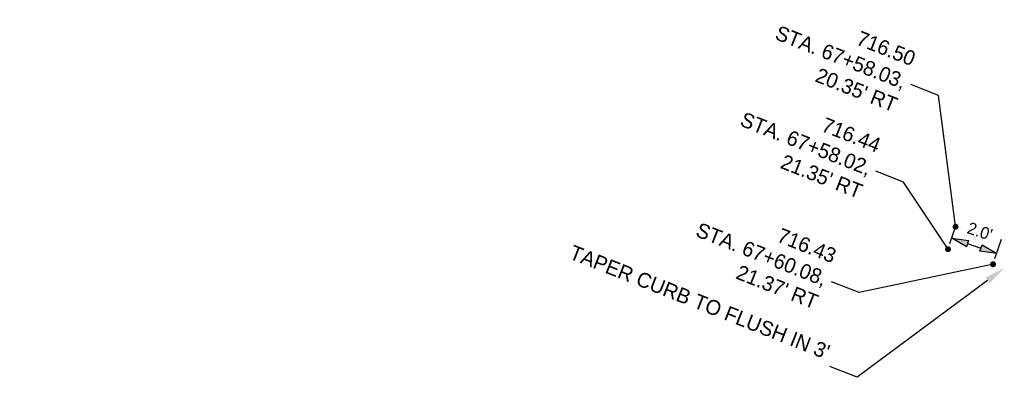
# Model space of a CAD drawing. Header units: feet. Extents: x 1464127 to 1492048, y 602360 to 652423.
# Tile 4 of 13: x 1473039 to 1473081, y 614499 to 614514. Entities that reach past the tile are written whole.
import ezdxf
from ezdxf import colors
from ezdxf.entities.mleader import LeaderData, LeaderLine
from ezdxf.math import Vec2, Vec3

# ---------------------------------------------------------------- set-up
doc = ezdxf.new("R2010")
doc.units = ezdxf.units.FT
doc.header["$MEASUREMENT"] = 0
doc.layers.add('PV_P_Text', color=8, linetype='Continuous')
doc.styles.add('Slanted-Normal', font='font31.shx', dxfattribs={"height": 0.1})
doc.styles.get("Standard").update_dxf_attribs({"font": 'font31.shx'})
doc.dimstyles.new('Dec-1  Slanted', dxfattribs={"dimtxt": 0.14, "dimasz": 0.14, "dimexe": 0.07, "dimexo": 0.07, "dimgap": 0.07, "dimtad": 1, "dimdec": 1, "dimzin": 3, "dimdsep": 46, "dimtxsty": 'Slanted-Normal', "dimblk": 'Dim1', "dimcen": 0, "dimclrd": 95, "dimclre": 95, "dimclrt": 7, "dimadec": 1, "dimazin": 3, "dimtfac": 1, "dimtdec": 1, "dimtix": 1, "dimtofl": 0, "dimtmove": 1, "dimatfit": 3, "dimldrblk": 'Dim1', "dimfxl": 1, "dimtolj": 1, "dimtzin": 0, "dimlwd": -1, "dimlwe": -1, "dimarcsym": 0})

# ---------------------------------------------------------------- blocks, each defined once
blk = doc.blocks.new('_Dot')
at = {"color": 0, "linetype": 'ByBlock', "lineweight": -2}
blk.add_line((-0.5, 0), (-1, 0), dxfattribs=at)
at = {"color": 0, "linetype": 'ByBlock', "const_width": 0.5}
blk.add_lwpolyline([(-0.25, 0, 1), (0.25, 0, 1)], format="xyb", close=True, dxfattribs=at)
blk = doc.blocks.new('Dim1')
h = blk.add_hatch(color=4)
h.dxf.hatch_style = 1
h.paths.add_polyline_path([(0, 0), (-1, -0.2), (-1, 0.2)])
at = {"color": 4}
blk.add_lwpolyline([(0, 0), (-1, -0.2), (-1, 0.2), (0, 0)], dxfattribs=at)
blk = doc.blocks.new('*D1148')
at = {"layer": 'Defpoints', "color": 0, "transparency": 16777216}
for p in [(1473078.519, 614504.32, 1557.818), (1473080.57, 614504.144), (1473080.416, 614503.685, 1557.818)]:
    blk.add_point(p, dxfattribs=at)
at = {"layer": 'PV_P_Text', "color": 95, "linetype": 'Continuous', "transparency": 16777216}
for p, q in [((1473078.599, 614504.557), (1473078.871, 614505.371)), ((1473080.495, 614503.922), (1473080.768, 614504.737)), ((1473079.337, 614504.557), (1473079.906, 614504.366))]:
    blk.add_line(p, q, dxfattribs=at)
at = {"layer": 'PV_P_Text', "color": 95, "transparency": 16777216, "xscale": 0.7000000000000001, "yscale": 0.7000000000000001, "zscale": 0.7000000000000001}
for p, rotation in [((1473078.673, 614504.779), 161.5021179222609), ((1473080.57, 614504.144), 341.5021179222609)]:
    blk.add_blockref('Dim1', p, dxfattribs=dict(at, rotation=rotation))
at = {"layer": 'PV_P_Text', "color": 7, "transparency": 16777216, "insert": (1473079.861, 614505.073), "char_height": 0.5, "attachment_point": 5, "rotation": 341.5021, "style": 'Slanted-Normal'}
blk.add_mtext("\\A1;2.0'", dxfattribs=at)

msp = doc.modelspace()

# ---------------------------------------------------------------- dimensions: what is measured, and where the dimension line sits
at = {"layer": 'PV_P_Text', "color": 7}
dim = msp.add_linear_dim(base=(1473080.57, 614504.144, -1557.818), p1=(1473078.519, 614504.32), p2=(1473080.416, 614503.685), angle=341.5021, dimstyle='Dec-1  Slanted', override={"dimscale": 0, "dimexe": 0.125, "dimexo": 0.05, "dimgap": 0.025, "dimpost": "'"}, dxfattribs=at)
dim.commit()
dim.dimension.update_dxf_attribs({"geometry": '*D1148', "text_midpoint": (1473079.742, 614504.718, -1557.818), "dimtype": 161})

# ---------------------------------------------------------------- leaders
ml = msp.add_multileader_mtext('Standard', dxfattribs=at)
ml.set_content("716.50\\PSTA. 67+58.03, \\P20.35' RT", color=7)
ml.set_leader_properties()
ml.set_arrow_properties(name='DOT')
ml.build(insert=Vec2(0, 0))
ml.multileader.update_dxf_attribs({"text_right_attachment_type": 2, "dogleg_length": 0.25, "arrow_head_size": 0.25, "scale": 5})
ctx = ml.context
ctx.base_point, ctx.scale, ctx.char_height, ctx.arrow_head_size, ctx.landing_gap_size, ctx.plane_origin, ctx.plane_x_axis, ctx.plane_y_axis = Vec3(1473070.254, 614515.012), 5, 0.625, 0.25, 0.25, Vec3(1473109.343, 614521.651), Vec3(0.930594, -0.366052), Vec3(0.366052, 0.930594)
ctx.right_attachment, ctx.text_align_type = 2, 2
notes = []
notes.append((ctx, [(0, (1, 1, 0), (1473078.111, 614510.802), (-0.930594, 0.366052), 1.25, [(0, [(1473078.836, 614505.268)], 0, [])])]))
ctx.mtext.insert, ctx.mtext.text_direction, ctx.mtext.rotation, ctx.mtext.alignment, ctx.mtext.flow_direction = Vec3(1473077.211, 614512.611), Vec3(0.930594, -0.366052), 5.908422, 3, 5
ml = msp.add_multileader_mtext('Standard', dxfattribs=at)
ml.set_content("TAPER CURB TO FLUSH IN 3'", color=7)
ml.set_leader_properties()
ml.build(insert=Vec2(0, 0))
ml.multileader.update_dxf_attribs({"text_right_attachment_type": 2, "dogleg_length": 0.25, "arrow_head_size": 0.875, "scale": 5})
ctx = ml.context
ctx.base_point, ctx.scale, ctx.char_height, ctx.arrow_head_size, ctx.landing_gap_size, ctx.plane_origin, ctx.plane_x_axis, ctx.plane_y_axis = Vec3(1473066.548, 614502.683), 5, 0.625, 0.875, 0.25, Vec3(1473112.007, 614516.039), Vec3(0.930594, -0.366052), Vec3(0.366052, 0.930594)
ctx.right_attachment, ctx.text_align_type = 2, 2
notes.append((ctx, [(0, (1, 1, 0), (1473074.693, 614498.919), (-0.930594, 0.366052), 1.25, [(0, [(1473080.89, 614503.527)], 0, [])])]))
ctx.mtext.insert, ctx.mtext.text_direction, ctx.mtext.rotation, ctx.mtext.width, ctx.mtext.alignment, ctx.mtext.flow_direction = Vec3(1473073.602, 614500.244), Vec3(0.930594, -0.366052), 5.908422, 7.28834, 3, 5
ml = msp.add_multileader_mtext('Standard', dxfattribs=at)
ml.set_content("716.44\\PSTA. 67+58.02, \\P21.35' RT", color=7)
ml.set_leader_properties()
ml.set_arrow_properties(name='DOT')
ml.build(insert=Vec2(0, 0))
ml.multileader.update_dxf_attribs({"text_right_attachment_type": 2, "dogleg_length": 0.25, "arrow_head_size": 0.25, "scale": 5})
ctx = ml.context
ctx.base_point, ctx.scale, ctx.char_height, ctx.arrow_head_size, ctx.landing_gap_size, ctx.plane_origin, ctx.plane_x_axis, ctx.plane_y_axis = Vec3(1473068.805, 614511.354), 5, 0.625, 0.25, 0.25, Vec3(1473109.026, 614520.703), Vec3(0.930594, -0.366052), Vec3(0.366052, 0.930594)
ctx.right_attachment, ctx.text_align_type = 2, 2
notes.append((ctx, [(0, (1, 1, 0), (1473076.644, 614507.151), (-0.930594, 0.366052), 1.25, [(0, [(1473078.519, 614504.32)], 0, [])])]))
ctx.mtext.insert, ctx.mtext.text_direction, ctx.mtext.rotation, ctx.mtext.alignment, ctx.mtext.flow_direction = Vec3(1473075.744, 614508.961), Vec3(0.930594, -0.366052), 5.908422, 3, 5
ml = msp.add_multileader_mtext('Standard', dxfattribs=at)
ml.set_content("716.43\\PSTA. 67+60.08, \\P21.37' RT", color=7)
ml.set_leader_properties()
ml.set_arrow_properties(name='DOT')
ml.build(insert=Vec2(0, 0))
ml.multileader.update_dxf_attribs({"text_right_attachment_type": 2, "dogleg_length": 0.25, "arrow_head_size": 0.25, "scale": 5})
ctx = ml.context
ctx.base_point, ctx.scale, ctx.char_height, ctx.arrow_head_size, ctx.landing_gap_size, ctx.plane_origin, ctx.plane_x_axis, ctx.plane_y_axis = Vec3(1473066.858, 614506.723), 5, 0.625, 0.25, 0.25, Vec3(1473110.922, 614520.068), Vec3(0.930594, -0.366052), Vec3(0.366052, 0.930594)
ctx.right_attachment, ctx.text_align_type = 2, 2
notes.append((ctx, [(0, (1, 1, 0), (1473074.771, 614502.491), (-0.930594, 0.366052), 1.25, [(0, [(1473080.416, 614503.685)], 0, [])])]))
ctx.mtext.insert, ctx.mtext.text_direction, ctx.mtext.rotation, ctx.mtext.alignment, ctx.mtext.flow_direction = Vec3(1473073.871, 614504.301), Vec3(0.930594, -0.366052), 5.908422, 3, 5
for ctx, leaders in notes:
    for number, flags, end, landing, length, lines in leaders:
        leader = LeaderData()
        leader.index, (leader.has_last_leader_line, leader.has_dogleg_vector, leader.attachment_direction) = number, flags
        leader.last_leader_point, leader.dogleg_vector, leader.dogleg_length = Vec3(end), Vec3(landing), length
        for number, points, colour, breaks in lines:
            line = LeaderLine()
            line.index, line.vertices, line.color, line.breaks = number, Vec3.list(points), colors.encode_raw_color(colour), breaks
            leader.lines.append(line)
        ctx.leaders.append(leader)

doc.saveas('drawing.dxf')
